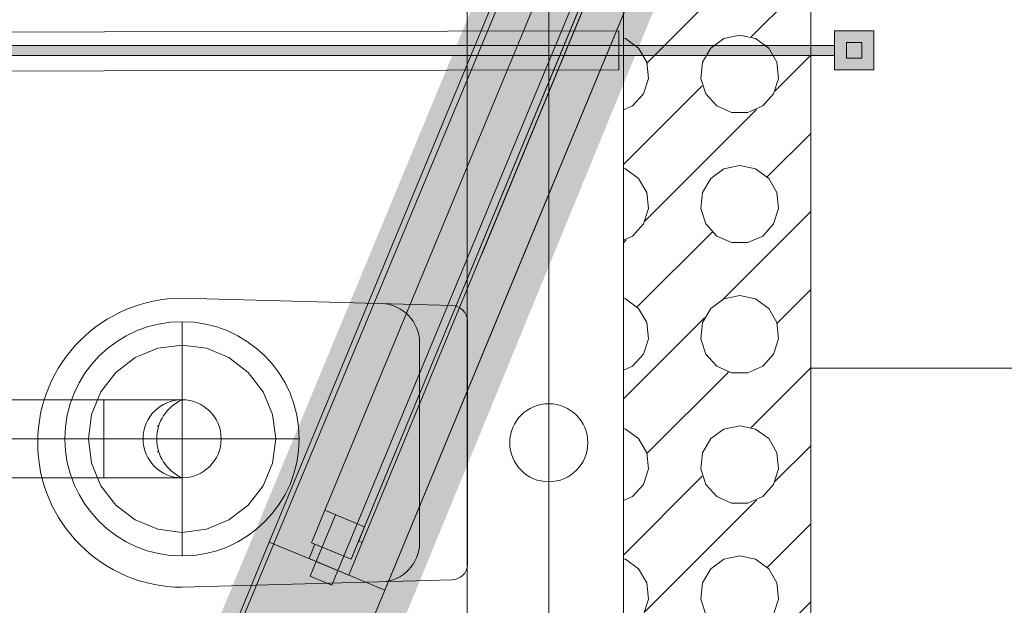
# Model space of a CAD drawing. Header units: metres. Extents: x -79 to 740, y -195 to 69.
# Tile 123 of 183: x 25.795 to 27.055, y 22.703 to 23.453. Entities that reach past the tile are written whole.
import ezdxf

# ---------------------------------------------------------------- set-up
doc = ezdxf.new("R2010")
doc.units = ezdxf.units.M
doc.header["$MEASUREMENT"] = 0
doc.linetypes.add('STRICHPUNKT2', pattern=[12.7, 6.35, -3.175, 0, -3.175])
doc.linetypes.add('Wipeout_Contour', pattern=[1, 0, -1])
for name, color, linetype in [('10 Fassade', 7, 'Continuous'), ('70 Entwässerung_Schmutzwasser', 7, 'Continuous'), ('70 Lüftung', 7, 'Continuous'), ('Abbruch_00 Linien_Kreise_Splines', 7, 'Continuous'), ('Abbruch_00 Schraffuren', 7, 'Continuous'), ('Neubau_00 Schraffuren', 7, 'Continuous'), ('Neubau_10 Wand innen', 7, 'Continuous'), ('Neubau_50 Möblierung', 7, 'Continuous'), ('Neubau_50 Sanitäreinrichtung', 7, 'Continuous')]:
    doc.layers.add(name, color=color, linetype=linetype)
doc.linetypes.add('Abbruch 1', pattern='A,0,[1,995_ARC_240 MEN_GR_EG_2607011.Shx,S=0.001984,R=0,X=0,Y=0],-0.25,0', length=0.25)

# ---------------------------------------------------------------- blocks, each defined once
blk = doc.blocks.new('Garderobe 01 27[35]_1', base_point=(27.2077, 23.007))
at = {"layer": 'Neubau_50 Möblierung', "color": 8, "linetype": 'Continuous', "lineweight": 18}
for p, q in [((27.1877, 23.007), (27.1877, 23.907)), ((27.2077, 23.457), (27.1877, 23.457)), ((27.2077, 23.007), (27.1877, 23.007))]:
    blk.add_line(p, q, dxfattribs=at)
at = {"layer": 'Neubau_50 Möblierung', "color": 8, "linetype": 'Continuous', "lineweight": 18, "flags": 128}
blk.add_lwpolyline([(27.2077, 23.007), (27.2077, 23.907), (26.8077, 23.907), (26.8077, 23.007)], close=True, dxfattribs=at)
blk = doc.blocks.new('Garderobe 01 27[36]_1', base_point=(27.2077, 22.107))
at = {"layer": 'Neubau_50 Möblierung', "color": 8, "linetype": 'Continuous', "lineweight": 18}
for p, q in [((27.1877, 22.107), (27.1877, 23.007)), ((27.2077, 22.557), (27.1877, 22.557)), ((27.2077, 22.107), (27.1877, 22.107))]:
    blk.add_line(p, q, dxfattribs=at)
at = {"layer": 'Neubau_50 Möblierung', "color": 8, "linetype": 'Continuous', "lineweight": 18, "flags": 128}
blk.add_lwpolyline([(27.2077, 22.107), (27.2077, 23.007), (26.8077, 23.007), (26.8077, 22.107)], close=True, dxfattribs=at)
blk = doc.blocks.new('Wand WC 27_2')
at = {"layer": 'Neubau_50 Sanitäreinrichtung', "color": 7, "linetype": 'Continuous', "lineweight": 9}
blk.add_line((-0.1281, -0.0612), (0.1281, -0.0612), dxfattribs=at)
at = {"layer": 'Neubau_50 Sanitäreinrichtung', "color": 7, "linetype": 'Continuous', "lineweight": 9, "flags": 128}
blk.add_lwpolyline([(0.185, -0.365), (0.1757, -0.0196, 0.406228), (0.1559, 0), (-0.1559, 0, 0.406228), (-0.1757, -0.0196), (-0.185, -0.365, 1)], format="xyb", close=True, dxfattribs=at)
at = {"layer": 'Neubau_50 Sanitäreinrichtung', "color": 7, "linetype": 'Continuous', "lineweight": 9}
for centre, start, end in [((-0.1281, -0.1112), 89.9987, 178.4527), ((0.1281, -0.1112), 1.5473, 90.0013)]:
    blk.add_arc(centre, 0.05, start, end, dxfattribs=at)
blk = doc.blocks.new('*X629')
at = {"layer": 'Neubau_10 Wand innen', "color": 8, "linetype": 'Continuous', "lineweight": 9}
for p, q in [((26.5978, 23.3978), (26.7, 23.5)), ((26.7312, 23.4312), (26.8, 23.5)), ((26.7167, 23.4333), (26.6963, 23.429)), ((26.737, 23.429), (26.7167, 23.4333)), ((26.5703, 23.429), (26.5677, 23.4296)), ((26.5872, 23.4168), (26.5703, 23.429)), ((26.6963, 23.429), (26.6795, 23.4168)), ((26.7538, 23.4168), (26.737, 23.429)), ((26.5976, 23.3988), (26.5872, 23.4168)), ((26.6795, 23.4168), (26.6691, 23.3988)), ((26.7642, 23.3988), (26.7538, 23.4168)), ((26.7618, 23.3618), (26.8077, 23.4077)), ((26.5997, 23.3781), (26.5976, 23.3988)), ((26.6691, 23.3988), (26.6669, 23.3781)), ((26.7664, 23.3781), (26.7642, 23.3988)), ((26.5933, 23.3583), (26.5997, 23.3781)), ((26.6669, 23.3781), (26.6734, 23.3583)), ((26.76, 23.3583), (26.7664, 23.3781)), ((26.5677, 23.2677), (26.6688, 23.3688)), ((26.5794, 23.3429), (26.5933, 23.3583)), ((26.6734, 23.3583), (26.6873, 23.3429)), ((26.7461, 23.3429), (26.76, 23.3583)), ((26.5677, 23.3377), (26.5794, 23.3429)), ((26.5951, 23.1951), (26.7382, 23.3382)), ((26.6873, 23.3429), (26.7063, 23.3344)), ((26.7063, 23.3344), (26.7271, 23.3344)), ((26.7271, 23.3344), (26.7461, 23.3429)), ((26.752, 23.252), (26.8077, 23.3077)), ((26.5703, 23.2623), (26.5677, 23.2629)), ((26.5872, 23.2501), (26.5703, 23.2623)), ((26.6963, 23.2623), (26.6795, 23.2501)), ((26.7167, 23.2667), (26.6963, 23.2623)), ((26.737, 23.2623), (26.7167, 23.2667)), ((26.7538, 23.2501), (26.737, 23.2623)), ((26.5976, 23.2321), (26.5872, 23.2501)), ((26.6795, 23.2501), (26.6691, 23.2321)), ((26.7642, 23.2321), (26.7538, 23.2501)), ((26.5997, 23.2114), (26.5976, 23.2321)), ((26.6691, 23.2321), (26.6669, 23.2114)), ((26.7664, 23.2114), (26.7642, 23.2321)), ((26.5933, 23.1917), (26.5997, 23.2114)), ((26.6669, 23.2114), (26.6734, 23.1917)), ((26.6951, 23.0951), (26.8077, 23.2077)), ((26.76, 23.1917), (26.7664, 23.2114)), ((26.5794, 23.1762), (26.5933, 23.1917)), ((26.5854, 23.0854), (26.6813, 23.1813)), ((26.6734, 23.1917), (26.6873, 23.1762)), ((26.7461, 23.1762), (26.76, 23.1917)), ((26.5677, 23.171), (26.5794, 23.1762)), ((26.5677, 23.1677), (26.5715, 23.1715)), ((26.6873, 23.1762), (26.7063, 23.1678)), ((26.7063, 23.1678), (26.7271, 23.1678)), ((26.7271, 23.1678), (26.7461, 23.1762)), ((26.7645, 23.0645), (26.8077, 23.1077)), ((26.5703, 23.0957), (26.5677, 23.0962)), ((26.5872, 23.0835), (26.5703, 23.0957)), ((26.6963, 23.0957), (26.6795, 23.0835)), ((26.7167, 23.1), (26.6963, 23.0957)), ((26.737, 23.0957), (26.7167, 23.1)), ((26.7538, 23.0835), (26.737, 23.0957)), ((26.5976, 23.0655), (26.5872, 23.0835)), ((26.6795, 23.0835), (26.6691, 23.0655)), ((26.7642, 23.0655), (26.7538, 23.0835)), ((26.6, 23), (26.6715, 23.0715)), ((26.5997, 23.0448), (26.5976, 23.0655)), ((26.6691, 23.0655), (26.6669, 23.0448)), ((26.7664, 23.0448), (26.7642, 23.0655)), ((26.5933, 23.025), (26.5997, 23.0448)), ((26.6669, 23.0448), (26.6734, 23.025)), ((26.76, 23.025), (26.7664, 23.0448)), ((26.5794, 23.0095), (26.5933, 23.025)), ((26.6734, 23.025), (26.6873, 23.0095)), ((26.7461, 23.0095), (26.76, 23.025)), ((26.5677, 23.0043), (26.5794, 23.0095)), ((26.6873, 23.0095), (26.7063, 23.0011)), ((26.7271, 23.0011), (26.7461, 23.0095)), ((26.8, 23), (26.8077, 23.0077)), ((26.5677, 22.9677), (26.6, 23)), ((26.5978, 22.8978), (26.7, 23)), ((26.7, 23), (26.7022, 23.0022)), ((26.7063, 23.0011), (26.7271, 23.0011)), ((26.7312, 22.9312), (26.8, 23)), ((26.5703, 22.929), (26.5677, 22.9296)), ((26.5872, 22.9168), (26.5703, 22.929)), ((26.6963, 22.929), (26.6795, 22.9168)), ((26.7167, 22.9333), (26.6963, 22.929)), ((26.737, 22.929), (26.7167, 22.9333)), ((26.7538, 22.9168), (26.737, 22.929)), ((26.5976, 22.8988), (26.5872, 22.9168)), ((26.6795, 22.9168), (26.6691, 22.8988)), ((26.7642, 22.8988), (26.7538, 22.9168)), ((26.7618, 22.8618), (26.8077, 22.9077)), ((26.5997, 22.8781), (26.5976, 22.8988)), ((26.6691, 22.8988), (26.6669, 22.8781)), ((26.7664, 22.8781), (26.7642, 22.8988)), ((26.5933, 22.8583), (26.5997, 22.8781)), ((26.6669, 22.8781), (26.6734, 22.8583)), ((26.76, 22.8583), (26.7664, 22.8781)), ((26.5677, 22.7677), (26.6688, 22.8688)), ((26.5794, 22.8429), (26.5933, 22.8583)), ((26.6734, 22.8583), (26.6873, 22.8429)), ((26.7461, 22.8429), (26.76, 22.8583)), ((26.5677, 22.8377), (26.5794, 22.8429)), ((26.6873, 22.8429), (26.7063, 22.8344)), ((26.7271, 22.8344), (26.7461, 22.8429)), ((26.5951, 22.6951), (26.7382, 22.8382)), ((26.7063, 22.8344), (26.7271, 22.8344)), ((26.752, 22.752), (26.8077, 22.8077)), ((26.7167, 22.7667), (26.6963, 22.7623)), ((26.737, 22.7623), (26.7167, 22.7667)), ((26.5703, 22.7623), (26.5677, 22.7629)), ((26.5872, 22.7501), (26.5703, 22.7623)), ((26.6963, 22.7623), (26.6795, 22.7501)), ((26.7538, 22.7501), (26.737, 22.7623)), ((26.5976, 22.7321), (26.5872, 22.7501)), ((26.6795, 22.7501), (26.6691, 22.7321)), ((26.7642, 22.7321), (26.7538, 22.7501)), ((26.5997, 22.7114), (26.5976, 22.7321)), ((26.6691, 22.7321), (26.6669, 22.7114)), ((26.7664, 22.7114), (26.7642, 22.7321)), ((26.5933, 22.6917), (26.5997, 22.7114)), ((26.6669, 22.7114), (26.6734, 22.6917)), ((26.6951, 22.5951), (26.8077, 22.7077)), ((26.76, 22.6917), (26.7664, 22.7114))]:
    blk.add_line(p, q, dxfattribs=at)
blk = doc.blocks.new('WC-Trennwand - Nische - GSDE[274]_1', base_point=(25.1102, 20.3089))
at = {"layer": 'Neubau_50 Möblierung', "linetype": 'Continuous', "lineweight": 0, "true_color": 0xffffff}
for points in [[(26.8382, 23.3889), (26.8882, 23.3889), (26.8882, 23.4389), (26.8382, 23.4389)], [(25.1367, 23.4204), (25.1367, 23.4074), (26.8382, 23.4074), (26.8382, 23.4204)], [(26.8532, 23.4039), (26.8732, 23.4039), (26.8732, 23.4239), (26.8532, 23.4239)]]:
    blk.add_hatch(color=7, dxfattribs=at).paths.add_polyline_path(points)
at = {"layer": 'Neubau_50 Möblierung', "color": 8, "linetype": 'Continuous', "lineweight": 18, "flags": 128}
for points in [[(26.8382, 23.3889), (26.8382, 23.4389), (26.8882, 23.4389), (26.8882, 23.3889)], [(25.1367, 23.4204), (26.8382, 23.4204), (26.8382, 23.4074), (25.1367, 23.4074)], [(26.8532, 23.4039), (26.8532, 23.4239), (26.8732, 23.4239), (26.8732, 23.4039)]]:
    blk.add_lwpolyline(points, close=True, dxfattribs=at)

msp = doc.modelspace()

# ---------------------------------------------------------------- linework, layer by layer
at = {"layer": '70 Lüftung', "color": 253, "linetype": 'STRICHPUNKT2', "lineweight": 18, "true_color": 0xaaaaaa}
msp.add_line((26.0028, 23.0666), (26.0028, 22.7666), dxfattribs=at)
at = {"layer": '70 Lüftung', "color": 253, "linetype": 'Continuous', "lineweight": 18, "true_color": 0xaaaaaa}
for p, q in [((25.9717, 23.0325), (25.9428, 23.0206)), ((26.0028, 23.0366), (25.9717, 23.0325)), ((26.0339, 23.0325), (26.0028, 23.0366)), ((26.0628, 23.0206), (26.0339, 23.0325)), ((25.9428, 23.0206), (25.9179, 23.0015)), ((26.0876, 23.0015), (26.0628, 23.0206)), ((25.9179, 23.0015), (25.8989, 22.9766)), ((26.1067, 22.9766), (26.0876, 23.0015)), ((25.8989, 22.9766), (25.8869, 22.9477)), ((25.8869, 22.9477), (25.8828, 22.9166)), ((25.9707, 22.9333), (25.9729, 22.9333)), ((25.8828, 22.9166), (25.8869, 22.8856)), ((26.0028, 22.9166), (26.0028, 22.9166)), ((25.9707, 22.9), (25.9729, 22.9)), ((25.8869, 22.8856), (25.8989, 22.8566)), ((25.8989, 22.8566), (25.9179, 22.8318)), ((26.0876, 22.8318), (26.1067, 22.8566)), ((25.9179, 22.8318), (25.9428, 22.8127)), ((26.0628, 22.8127), (26.0876, 22.8318)), ((25.9428, 22.8127), (25.9717, 22.8007)), ((26.0339, 22.8007), (26.0628, 22.8127)), ((25.9717, 22.8007), (26.0028, 22.7966)), ((26.0028, 22.7966), (26.0339, 22.8007))]:
    msp.add_line(p, q, dxfattribs=at)
at = {"layer": '70 Lüftung', "color": 2, "linetype": 'Continuous', "lineweight": 18}
for p, q in [((25.9028, 22.9666), (25.5041, 22.9666)), ((25.9028, 22.9666), (25.9028, 22.9373)), ((25.9028, 22.8666), (25.9028, 22.9666)), ((25.9028, 22.9666), (25.9287, 22.9666)), ((25.9287, 22.9666), (25.9528, 22.9666)), ((25.9528, 22.9666), (25.9735, 22.9666)), ((25.9735, 22.9666), (25.9894, 22.9666)), ((25.9894, 22.9666), (25.9994, 22.9666)), ((25.9994, 22.9666), (26.0028, 22.9666)), ((25.9028, 22.9373), (25.9028, 22.8959)), ((25.9707, 22.9333), (25.9729, 22.9333)), ((25.9028, 22.8959), (25.9028, 22.8666)), ((25.9707, 22.9), (25.9729, 22.9)), ((25.5041, 22.8666), (25.9028, 22.8666)), ((25.9028, 22.8666), (25.9287, 22.8666)), ((25.9287, 22.8666), (25.9528, 22.8666)), ((25.9528, 22.8666), (25.9735, 22.8666)), ((25.9735, 22.8666), (25.9894, 22.8666)), ((25.9894, 22.8666), (25.9994, 22.8666)), ((25.9994, 22.8666), (26.0028, 22.8666))]:
    msp.add_line(p, q, dxfattribs=at)
at = {"layer": '70 Lüftung', "color": 2, "linetype": 'STRICHPUNKT2', "lineweight": 18}
for q in [(25.5041, 22.9166), (26.0028, 22.9166)]:
    msp.add_line((25.9028, 22.9166), q, dxfattribs=at)
at = {"layer": '70 Lüftung', "color": 253, "linetype": 'Continuous', "lineweight": 18, "true_color": 0xaaaaaa}
msp.add_circle((26.0028, 22.9166), 0.05, dxfattribs=at)
at = {"layer": '70 Lüftung', "color": 2, "linetype": 'Continuous', "lineweight": 18}
msp.add_circle((26.0028, 22.9166), 0.05, dxfattribs=at)
at = {"layer": '70 Lüftung', "color": 253, "linetype": 'Continuous', "lineweight": 18, "true_color": 0xaaaaaa}
msp.add_arc((26.025, 22.9166), 0.0547, 113.9523, 246.0477, dxfattribs=at)
at = {"layer": '70 Lüftung', "color": 2, "linetype": 'Continuous', "lineweight": 18}
msp.add_arc((26.025, 22.9166), 0.0547, 113.9523, 246.0477, dxfattribs=at)

# ---------------------------------------------------------------- block references
at = {"layer": 'Neubau_50 Möblierung', "color": 8, "linetype": 'Continuous', "lineweight": 18}
msp.add_blockref('Garderobe 01 27[36]_1', (27.2077, 22.107), dxfattribs=at)

# ---------------------------------------------------------------- wipeouts: each hides what was drawn before it
at = {"color": 254, "linetype": 'Wipeout_Contour', "lineweight": 0, "ltscale": 142.202096}
msp.add_wipeout([(26.3448, 23.1705), (26.7485, 24.1451), (26.6885, 24.17), (26.2847, 23.1953)], dxfattribs=at).dxf.layer = '10 Fassade'

# ---------------------------------------------------------------- next in the draw order: wipeouts: each hides what was drawn before it
at = {"color": 254, "linetype": 'Wipeout_Contour', "lineweight": 0, "ltscale": 142.288195}
msp.add_wipeout([(26.3448, 23.1705), (26.3725, 23.159), (26.7762, 24.1337), (26.7485, 24.1451)], dxfattribs=at).dxf.layer = '10 Fassade'

# ---------------------------------------------------------------- next in the draw order: wipeouts: each hides what was drawn before it
at = {"color": 254, "linetype": 'Wipeout_Contour', "lineweight": 0, "ltscale": 142.367576}
msp.add_wipeout([(26.7762, 24.1337), (26.3725, 23.159), (26.4326, 23.1341), (26.8363, 24.1088)], dxfattribs=at).dxf.layer = '10 Fassade'
at = {"color": 254, "linetype": 'Wipeout_Contour', "lineweight": 0, "ltscale": 139.500562}
msp.add_wipeout([(26.1745, 22.7593), (26.3448, 23.1705), (26.2847, 23.1953), (26.1144, 22.7842)], dxfattribs=at).dxf.layer = '10 Fassade'

# ---------------------------------------------------------------- next in the draw order: linework, layer by layer
at = {"layer": '10 Fassade', "color": 7, "linetype": 'Continuous', "lineweight": 9}
msp.add_line((26.1144, 22.7842), (26.0762, 22.6918), dxfattribs=at)

# ---------------------------------------------------------------- next in the draw order: wipeouts: each hides what was drawn before it
at = {"color": 254, "linetype": 'Wipeout_Contour', "lineweight": 0, "ltscale": 139.589549}
msp.add_wipeout([(26.1745, 22.7593), (26.2022, 22.7478), (26.3725, 23.159), (26.3448, 23.1705)], dxfattribs=at).dxf.layer = '10 Fassade'

# ---------------------------------------------------------------- next in the draw order: wipeouts: each hides what was drawn before it
at = {"color": 254, "linetype": 'Wipeout_Contour', "lineweight": 0, "ltscale": 139.669222}
msp.add_wipeout([(26.3725, 23.159), (26.2022, 22.7478), (26.2623, 22.723), (26.4326, 23.1341)], dxfattribs=at).dxf.layer = '10 Fassade'

# ---------------------------------------------------------------- next in the draw order: linework, layer by layer
at = {"layer": '10 Fassade', "color": 7, "linetype": 'Continuous', "lineweight": 9}
msp.add_line((26.2623, 22.723), (26.224, 22.6306), dxfattribs=at)
at = {"layer": '10 Fassade', "color": 7, "linetype": 'Continuous', "lineweight": 9, "flags": 128}
for points in [[(26.1144, 22.7842), (26.2847, 23.1953), (26.6885, 24.17)], [(26.2623, 22.723), (26.4326, 23.1341), (26.8363, 24.1088)]]:
    msp.add_lwpolyline(points, dxfattribs=at)

# ---------------------------------------------------------------- next in the draw order: wipeouts: each hides what was drawn before it
at = {"color": 254, "linetype": 'Wipeout_Contour', "lineweight": 0, "ltscale": 138.734907}
msp.add_wipeout([(26.1668, 22.7409), (26.189, 22.7317), (26.1967, 22.7501), (26.1745, 22.7593)], dxfattribs=at).dxf.layer = '10 Fassade'

# ---------------------------------------------------------------- next in the draw order: linework, layer by layer
at = {"layer": '10 Fassade', "color": 7, "linetype": 'Continuous', "lineweight": 9}
for p, q in [((26.1144, 22.7842), (26.1745, 22.7593)), ((26.1745, 22.7593), (26.1668, 22.7409))]:
    msp.add_line(p, q, dxfattribs=at)
at = {"layer": '10 Fassade', "color": 7, "linetype": 'Continuous', "lineweight": 9, "flags": 128}
msp.add_lwpolyline([(26.7485, 24.1451), (26.3448, 23.1705), (26.1745, 22.7593)], dxfattribs=at)

# ---------------------------------------------------------------- next in the draw order: wipeouts: each hides what was drawn before it
at = {"color": 254, "linetype": 'Wipeout_Contour', "lineweight": 0, "ltscale": 138.771112}
msp.add_wipeout([(26.189, 22.7317), (26.1946, 22.7294), (26.2022, 22.7478), (26.1967, 22.7501)], dxfattribs=at).dxf.layer = '10 Fassade'

# ---------------------------------------------------------------- next in the draw order: linework, layer by layer
at = {"layer": '10 Fassade', "color": 7, "linetype": 'Continuous', "lineweight": 9}
for p, q in [((26.1668, 22.7409), (26.1946, 22.7294)), ((26.2022, 22.7478), (26.1946, 22.7294)), ((26.2022, 22.7478), (26.2623, 22.723))]:
    msp.add_line(p, q, dxfattribs=at)
at = {"layer": '10 Fassade', "color": 7, "linetype": 'Continuous', "lineweight": 9, "flags": 128}
for points in [[(26.7762, 24.1337), (26.3725, 23.159), (26.2022, 22.7478)], [(26.2022, 22.7478), (26.1745, 22.7593)]]:
    msp.add_lwpolyline(points, dxfattribs=at)

# ---------------------------------------------------------------- next in the draw order: wipeouts: each hides what was drawn before it
at = {"color": 254, "linetype": 'Wipeout_Contour', "lineweight": 0, "ltscale": 141.483537}
msp.add_wipeout([(26.7606, 24.0698), (26.7098, 24.0908), (26.1855, 22.8251), (26.2363, 22.8041)], dxfattribs=at).dxf.layer = '10 Fassade'

# ---------------------------------------------------------------- next in the draw order: wipeouts: each hides what was drawn before it
at = {"color": 254, "linetype": 'Wipeout_Contour', "lineweight": 0, "ltscale": 141.541252}
msp.add_wipeout([(26.2333, 22.7837), (26.7729, 24.0864), (26.7683, 24.0883), (26.2287, 22.7856)], dxfattribs=at).dxf.layer = '10 Fassade'

# ---------------------------------------------------------------- next in the draw order: linework, layer by layer
at = {"layer": '10 Fassade', "color": 7, "linetype": 'Continuous', "lineweight": 13}
for p, q in [((26.7098, 24.0908), (26.1855, 22.8251)), ((26.7514, 24.0736), (26.2271, 22.8079)), ((26.2363, 22.8041), (26.7606, 24.0698))]:
    msp.add_line(p, q, dxfattribs=at)
at = {"layer": '10 Fassade', "color": 7, "linetype": 'Continuous', "lineweight": 13, "flags": 128}
for points in [[(26.2333, 22.7837), (26.7729, 24.0864), (26.7683, 24.0883), (26.2287, 22.7856)], [(26.2191, 22.7625), (26.2363, 22.8041), (26.1855, 22.8251), (26.1683, 22.7835)], [(26.2161, 22.7421), (26.2333, 22.7837), (26.2287, 22.7856), (26.2191, 22.7625), (26.1729, 22.7816), (26.1653, 22.7632)]]:
    msp.add_lwpolyline(points, close=True, dxfattribs=at)

# ---------------------------------------------------------------- next in the draw order: wipeouts: each hides what was drawn before it
at = {"color": 254, "linetype": 'Wipeout_Contour', "lineweight": 0, "ltscale": 142.202096}
msp.add_wipeout([(26.3448, 23.1705), (26.7485, 24.1451), (26.6885, 24.17), (26.2847, 23.1953)], dxfattribs=at).dxf.layer = '10 Fassade'

# ---------------------------------------------------------------- next in the draw order: wipeouts: each hides what was drawn before it
at = {"color": 254, "linetype": 'Wipeout_Contour', "lineweight": 0, "ltscale": 142.288195}
msp.add_wipeout([(26.3448, 23.1705), (26.3725, 23.159), (26.7762, 24.1337), (26.7485, 24.1451)], dxfattribs=at).dxf.layer = '10 Fassade'

# ---------------------------------------------------------------- next in the draw order: wipeouts: each hides what was drawn before it
at = {"color": 254, "linetype": 'Wipeout_Contour', "lineweight": 0, "ltscale": 142.367576}
msp.add_wipeout([(26.7762, 24.1337), (26.3725, 23.159), (26.4326, 23.1341), (26.8363, 24.1088)], dxfattribs=at).dxf.layer = '10 Fassade'
at = {"color": 254, "linetype": 'Wipeout_Contour', "lineweight": 0, "ltscale": 139.500562}
msp.add_wipeout([(26.1745, 22.7593), (26.3448, 23.1705), (26.2847, 23.1953), (26.1144, 22.7842)], dxfattribs=at).dxf.layer = '10 Fassade'

# ---------------------------------------------------------------- next in the draw order: linework, layer by layer
at = {"layer": '10 Fassade', "color": 7, "linetype": 'Continuous', "lineweight": 13}
msp.add_line((26.1144, 22.7842), (26.0762, 22.6918), dxfattribs=at)
at = {"layer": '70 Lüftung', "color": 253, "linetype": 'Continuous', "lineweight": 18, "true_color": 0xaaaaaa}
for p, q in [((26.1187, 22.9477), (26.1067, 22.9766)), ((26.1228, 22.9166), (26.1187, 22.9477)), ((26.1187, 22.8856), (26.1228, 22.9166)), ((26.1067, 22.8566), (26.1187, 22.8856))]:
    msp.add_line(p, q, dxfattribs=at)
at = {"layer": '70 Lüftung', "color": 253, "linetype": 'STRICHPUNKT2', "lineweight": 18, "true_color": 0xaaaaaa}
msp.add_line((26.1528, 22.9166), (25.8528, 22.9166), dxfattribs=at)
at = {"layer": '70 Lüftung', "color": 253, "linetype": 'Continuous', "lineweight": 18, "true_color": 0xaaaaaa}
msp.add_circle((26.0028, 22.9166), 0.15, dxfattribs=at)
at = {"layer": 'Neubau_10 Wand innen', "color": 7, "linetype": 'Continuous', "lineweight": 9, "flags": 128}
msp.add_lwpolyline([(26.8077, 20.196), (26.8077, 24.4583)], dxfattribs=at)

# ---------------------------------------------------------------- next in the draw order: block references
at = {"layer": 'Neubau_50 Möblierung', "color": 8, "linetype": 'Continuous', "lineweight": 18}
msp.add_blockref('Garderobe 01 27[35]_1', (27.2077, 23.007), dxfattribs=at)

# ---------------------------------------------------------------- next in the draw order: wipeouts: each hides what was drawn before it
at = {"color": 254, "linetype": 'Wipeout_Contour', "lineweight": 0, "ltscale": 139.589549}
msp.add_wipeout([(26.1745, 22.7593), (26.2022, 22.7478), (26.3725, 23.159), (26.3448, 23.1705)], dxfattribs=at).dxf.layer = '10 Fassade'

# ---------------------------------------------------------------- next in the draw order: wipeouts: each hides what was drawn before it
at = {"color": 254, "linetype": 'Wipeout_Contour', "lineweight": 0, "ltscale": 139.669222}
msp.add_wipeout([(26.3725, 23.159), (26.2022, 22.7478), (26.2623, 22.723), (26.4326, 23.1341)], dxfattribs=at).dxf.layer = '10 Fassade'

# ---------------------------------------------------------------- next in the draw order: linework, layer by layer
at = {"layer": '10 Fassade', "color": 7, "linetype": 'Continuous', "lineweight": 13}
msp.add_line((26.2623, 22.723), (26.224, 22.6306), dxfattribs=at)
at = {"layer": '10 Fassade', "color": 7, "linetype": 'Continuous', "lineweight": 13, "flags": 128}
for points in [[(26.1144, 22.7842), (26.2847, 23.1953), (26.6885, 24.17)], [(26.2623, 22.723), (26.4326, 23.1341), (26.8363, 24.1088)]]:
    msp.add_lwpolyline(points, dxfattribs=at)

# ---------------------------------------------------------------- next in the draw order: wipeouts: each hides what was drawn before it
at = {"color": 254, "linetype": 'Wipeout_Contour', "lineweight": 0, "ltscale": 138.734907}
msp.add_wipeout([(26.1668, 22.7409), (26.189, 22.7317), (26.1967, 22.7501), (26.1745, 22.7593)], dxfattribs=at).dxf.layer = '10 Fassade'

# ---------------------------------------------------------------- next in the draw order: linework, layer by layer
at = {"layer": '10 Fassade', "color": 7, "linetype": 'Continuous', "lineweight": 13}
for p, q in [((26.1144, 22.7842), (26.1745, 22.7593)), ((26.1745, 22.7593), (26.1668, 22.7409))]:
    msp.add_line(p, q, dxfattribs=at)
at = {"layer": '10 Fassade', "color": 7, "linetype": 'Continuous', "lineweight": 13, "flags": 128}
msp.add_lwpolyline([(26.7485, 24.1451), (26.3448, 23.1705), (26.1745, 22.7593)], dxfattribs=at)

# ---------------------------------------------------------------- next in the draw order: wipeouts: each hides what was drawn before it
at = {"color": 254, "linetype": 'Wipeout_Contour', "lineweight": 0, "ltscale": 138.771112}
msp.add_wipeout([(26.189, 22.7317), (26.1946, 22.7294), (26.2022, 22.7478), (26.1967, 22.7501)], dxfattribs=at).dxf.layer = '10 Fassade'

# ---------------------------------------------------------------- next in the draw order: linework, layer by layer
at = {"layer": '10 Fassade', "color": 7, "linetype": 'Continuous', "lineweight": 13}
for p, q in [((26.1668, 22.7409), (26.1946, 22.7294)), ((26.2022, 22.7478), (26.1946, 22.7294)), ((26.2022, 22.7478), (26.2623, 22.723))]:
    msp.add_line(p, q, dxfattribs=at)
at = {"layer": '10 Fassade', "color": 7, "linetype": 'Continuous', "lineweight": 13, "flags": 128}
for points in [[(26.7762, 24.1337), (26.3725, 23.159), (26.2022, 22.7478)], [(26.2022, 22.7478), (26.1745, 22.7593)]]:
    msp.add_lwpolyline(points, dxfattribs=at)

# ---------------------------------------------------------------- next in the draw order: wipeouts: each hides what was drawn before it
at = {"color": 254, "linetype": 'Wipeout_Contour', "lineweight": 0, "ltscale": 141.483537}
msp.add_wipeout([(26.7606, 24.0698), (26.7098, 24.0908), (26.1855, 22.8251), (26.2363, 22.8041)], dxfattribs=at).dxf.layer = '10 Fassade'

# ---------------------------------------------------------------- next in the draw order: wipeouts: each hides what was drawn before it
at = {"color": 254, "linetype": 'Wipeout_Contour', "lineweight": 0, "ltscale": 141.541252}
msp.add_wipeout([(26.2333, 22.7837), (26.7729, 24.0864), (26.7683, 24.0883), (26.2287, 22.7856)], dxfattribs=at).dxf.layer = '10 Fassade'

# ---------------------------------------------------------------- next in the draw order: hatches: boundary and pattern name
at = {"layer": 'Abbruch_00 Schraffuren', "linetype": 'Continuous', "lineweight": 0, "true_color": 0xffffff}
msp.add_hatch(color=7, dxfattribs=at).paths.add_polyline_path([(20.676, 20.162), (25.2682, 20.2004), (26.9246, 24.2409), (26.7822, 24.454), (25.0968, 20.3852), (20.676, 20.3852)])

# ---------------------------------------------------------------- next in the draw order: linework, layer by layer
at = {"layer": '10 Fassade', "color": 7, "linetype": 'Continuous', "lineweight": 13}
for p, q in [((26.7098, 24.0908), (26.1855, 22.8251)), ((26.7514, 24.0736), (26.2271, 22.8079)), ((26.2363, 22.8041), (26.7606, 24.0698))]:
    msp.add_line(p, q, dxfattribs=at)
at = {"layer": '10 Fassade', "color": 7, "linetype": 'Continuous', "lineweight": 13, "flags": 128}
for points in [[(26.2333, 22.7837), (26.7729, 24.0864), (26.7683, 24.0883), (26.2287, 22.7856)], [(26.2191, 22.7625), (26.2363, 22.8041), (26.1855, 22.8251), (26.1683, 22.7835)], [(26.2161, 22.7421), (26.2333, 22.7837), (26.2287, 22.7856), (26.2191, 22.7625), (26.1729, 22.7816), (26.1653, 22.7632)]]:
    msp.add_lwpolyline(points, close=True, dxfattribs=at)
at = {"layer": '70 Entwässerung_Schmutzwasser', "color": 34, "linetype": 'Continuous', "lineweight": 18, "true_color": 0xa85100}
msp.add_line((26.4722, 20.8006), (26.4722, 32.6601), dxfattribs=at)
msp.add_circle((26.4722, 22.9116), 0.05, dxfattribs=at)
at = {"layer": 'Abbruch_00 Linien_Kreise_Splines', "color": 40, "linetype": 'Abbruch 1', "lineweight": 9, "true_color": 0xe6c200}
msp.add_lwpolyline([(26.8077, 24.4319), (25.1112, 20.3622), (20.7313, 20.3622), (20.7313, 20.2022), (25.2181, 20.2022), (26.9039, 24.2719), (26.8077, 24.2719), (26.9039, 24.2719)], dxfattribs=at)
at = {"layer": 'Neubau_00 Schraffuren', "color": 7, "linetype": 'Continuous', "lineweight": 9, "flags": 128}
msp.add_lwpolyline([(26.5678, 24.4583), (26.5678, 20.3157), (26.3677, 20.3157), (26.3678, 24.4583)], close=True, dxfattribs=at)
at = {"layer": 'Neubau_10 Wand innen', "color": 7, "linetype": 'Continuous', "lineweight": 9, "flags": 128}
for points in [[(26.5677, 24.4583), (26.5677, 20.196)], [(26.5619, 23.4389), (24.806, 23.4355)], [(26.562, 23.3889), (26.5619, 23.4389)], [(24.806, 23.3855), (26.562, 23.3889)]]:
    msp.add_lwpolyline(points, dxfattribs=at)

# ---------------------------------------------------------------- next in the draw order: block references
at = {"layer": 'Neubau_10 Wand innen', "color": 7, "lineweight": 9}
msp.add_blockref('*X629', (0, 0), dxfattribs=at)
at = {"layer": 'Neubau_50 Möblierung', "color": 8, "linetype": 'Continuous', "lineweight": 18}
msp.add_blockref('WC-Trennwand - Nische - GSDE[274]_1', (25.1102, 20.3089), dxfattribs=at)
at = {"layer": 'Neubau_50 Sanitäreinrichtung', "color": 7, "linetype": 'Continuous', "lineweight": 13, "rotation": 269.9992651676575}
msp.add_blockref('Wand WC 27_2', (26.368, 22.9116), dxfattribs=at)

doc.saveas('drawing.dxf')
